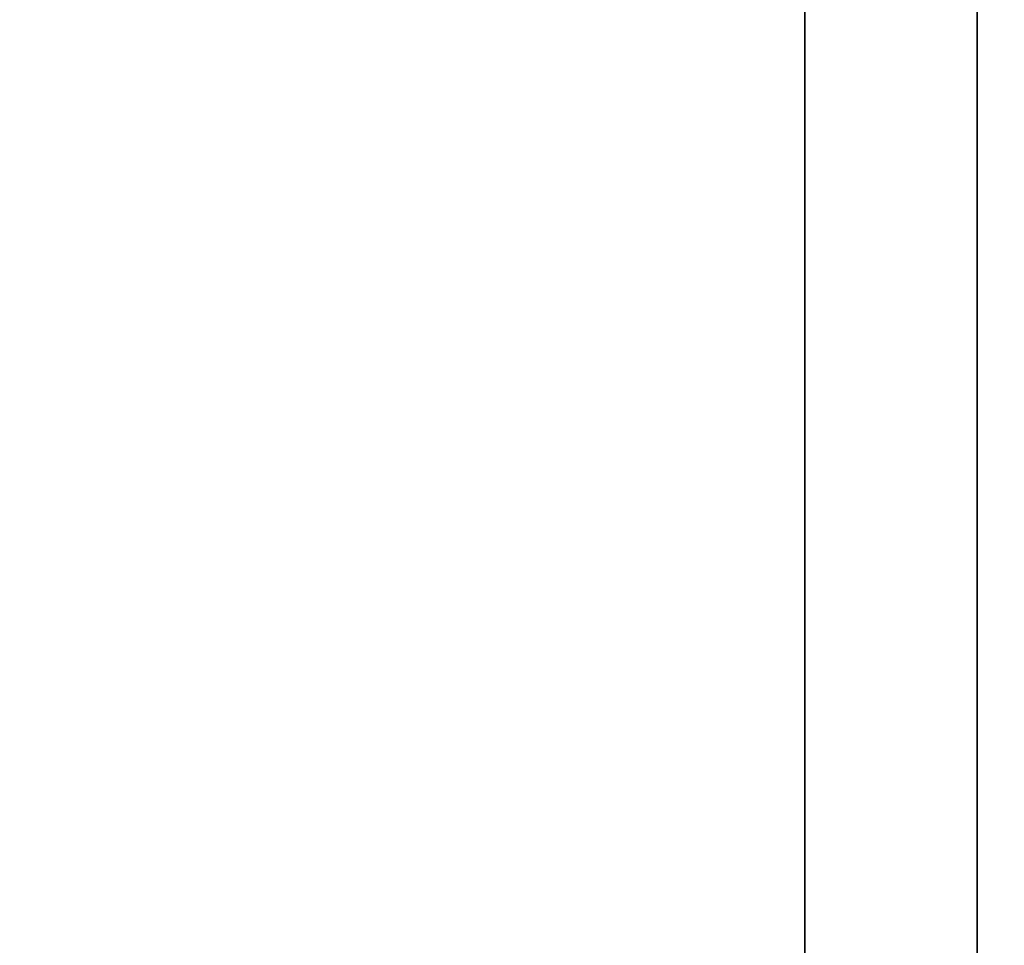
# Model space of a CAD drawing. Header units: millimetres. Extents: x 549 to 1049, y -22 to 79.
# Tile 115 of 127: x 663.64 to 664.9, y 48.08 to 49.27. Entities that reach past the tile are written whole.
import ezdxf

# ---------------------------------------------------------------- set-up
doc = ezdxf.new("R2010")
doc.units = ezdxf.units.MM
doc.header["$LTSCALE"] = 41.718519
doc.layers.add('34', color=7, linetype='CONTINUOUS')
doc.layers.add('35', color=7, linetype='CONTINUOUS')

msp = doc.modelspace()

# ---------------------------------------------------------------- linework, layer by layer
at = {"layer": '34', "color": 44, "linetype": 'Continuous', "true_color": 0x8c7500}
for points in [[(664.8621, 77.3974, 131.8269), (658.1006, -22.0026, 136.2806), (658.1006, 77.3974, 136.2806), (664.8621, 77.3974, 131.8269)], [(664.8621, -22.0026, 131.8269), (658.1006, -22.0026, 136.2806), (664.8621, 77.3974, 131.8269), (664.8621, -22.0026, 131.8269)], [(671.7643, -22.0026, 127.5945), (664.8621, -22.0026, 131.8269), (671.7643, 77.3974, 127.5945), (671.7643, -22.0026, 127.5945)], [(671.7643, 77.3974, 127.5945), (664.8621, -22.0026, 131.8269), (664.8621, 77.3974, 131.8269), (671.7643, 77.3974, 127.5945)]]:
    msp.add_3dface(points, dxfattribs=at)
at = {"layer": '35', "color": 44, "linetype": 'Continuous', "true_color": 0x8c7500}
for points in [[(657.8848, -22.0026, 549.1826), (664.6417, -22.0026, 553.6434), (657.8848, 77.3974, 549.1826), (657.8848, -22.0026, 549.1826)], [(657.8848, 77.3974, 549.1826), (664.6417, -22.0026, 553.6434), (664.6417, 77.3974, 553.6434), (657.8848, 77.3974, 549.1826)], [(664.6417, 77.3974, 553.6434), (671.5395, -22.0026, 557.883), (671.5395, 77.3974, 557.883), (664.6417, 77.3974, 553.6434)], [(664.6417, -22.0026, 553.6434), (671.5395, -22.0026, 557.883), (664.6417, 77.3974, 553.6434), (664.6417, -22.0026, 553.6434)]]:
    msp.add_3dface(points, dxfattribs=at)

doc.saveas('drawing.dxf')
